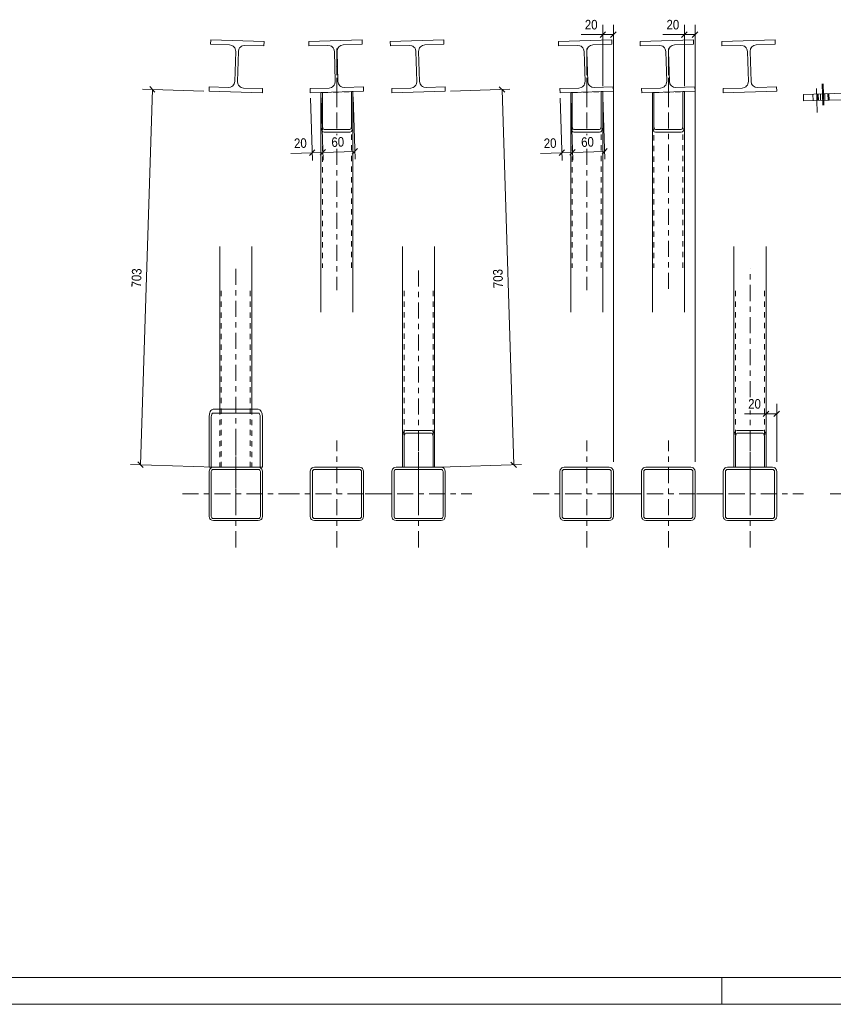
# Model space of a CAD drawing. Header units: millimetres. Extents: x 0 to 914, y 0 to 610.
# Tile 2 of 12: x 152 to 305, y 0 to 184. Entities that reach past the tile are written whole.
import ezdxf

# ---------------------------------------------------------------- set-up
doc = ezdxf.new("R2010")
doc.units = ezdxf.units.MM
for name, pattern in [('XKITLINE00', [0]), ('XKITLINE01', [4, 1, -1, 1, -1]), ('XKITLINE03', [6, 3, -1, 1, -1])]:
    doc.linetypes.add(name, pattern=pattern)
for name, color, linetype, lineweight in [('Arkusz rysunku', 3, 'Continuous', 0), ('Element', 2, 'Continuous', 0), ('Wymiar', 4, 'Continuous', 0), ('Śruba', 3, 'Continuous', 0)]:
    doc.layers.add(name, color=color, linetype=linetype, lineweight=lineweight)
doc.styles.add('ARIAL', font='ARIAL.TTF')

msp = doc.modelspace()

# ---------------------------------------------------------------- linework, layer by layer
at = {"layer": 'Arkusz rysunku', "linetype": 'XKITLINE00', "lineweight": 0}
for p, q in [((5, 5), (909, 5)), ((284, 0), (284, 5)), ((0, 0), (914, 0))]:
    msp.add_line(p, q, dxfattribs=at)
at = {"layer": 'Element', "linetype": 'XKITLINE00', "lineweight": 0}
for p, q in [((188.2, 179.76), (188.23, 180.56)), ((188.2, 179.76), (188.23, 180.56)), ((191.75, 179.65), (188.2, 179.76)), ((191.75, 179.65), (188.2, 179.76)), ((188.23, 180.56), (198.22, 180.24)), ((188.23, 180.56), (198.22, 180.24)), ((191.75, 179.65), (192.2, 179.54)), ((191.75, 179.65), (192.2, 179.54)), ((192.83, 178.87), (192.91, 178.41)), ((192.83, 178.87), (192.91, 178.41)), ((193.41, 178.39), (193.52, 178.85)), ((193.41, 178.39), (193.52, 178.85)), ((194.19, 179.48), (194.65, 179.55)), ((194.19, 179.48), (194.65, 179.55)), ((198.2, 179.44), (194.65, 179.55)), ((198.2, 179.44), (194.65, 179.55)), ((198.22, 180.24), (198.2, 179.44)), ((198.22, 180.24), (198.2, 179.44)), ((206.59, 180.24), (216.58, 180.56)), ((206.59, 180.24), (216.58, 180.56)), ((206.61, 179.44), (206.59, 180.24)), ((206.61, 179.44), (206.59, 180.24)), ((206.61, 179.44), (210.16, 179.55)), ((206.61, 179.44), (210.16, 179.55)), ((210.16, 179.55), (210.62, 179.48)), ((210.16, 179.55), (210.62, 179.48)), ((211.29, 178.85), (211.4, 178.39)), ((211.29, 178.85), (211.4, 178.39)), ((211.9, 178.41), (211.97, 178.87)), ((211.9, 178.41), (211.97, 178.87)), ((212.6, 179.54), (213.06, 179.65)), ((212.6, 179.54), (213.06, 179.65)), ((216.61, 179.76), (213.06, 179.65)), ((216.61, 179.76), (213.06, 179.65)), ((216.58, 180.56), (216.61, 179.76)), ((216.58, 180.56), (216.61, 179.76)), ((221.88, 180.24), (231.88, 180.56)), ((221.88, 180.24), (231.88, 180.56)), ((221.91, 179.44), (221.88, 180.24)), ((221.91, 179.44), (221.88, 180.24)), ((221.91, 179.44), (225.46, 179.55)), ((221.91, 179.44), (225.46, 179.55)), ((225.46, 179.55), (225.92, 179.48)), ((225.46, 179.55), (225.92, 179.48)), ((226.59, 178.85), (226.69, 178.39)), ((226.59, 178.85), (226.69, 178.39)), ((227.19, 178.41), (227.27, 178.87)), ((227.19, 178.41), (227.27, 178.87)), ((227.9, 179.54), (228.35, 179.65)), ((227.9, 179.54), (228.35, 179.65)), ((231.9, 179.76), (228.35, 179.65)), ((231.9, 179.76), (228.35, 179.65)), ((231.88, 180.56), (231.9, 179.76)), ((231.88, 180.56), (231.9, 179.76)), ((253.38, 180.24), (263.37, 180.56)), ((253.38, 180.24), (263.37, 180.56)), ((253.4, 179.44), (253.38, 180.24)), ((253.4, 179.44), (253.38, 180.24)), ((253.4, 179.44), (256.95, 179.55)), ((253.4, 179.44), (256.95, 179.55)), ((256.95, 179.55), (257.41, 179.48)), ((256.95, 179.55), (257.41, 179.48)), ((258.08, 178.85), (258.19, 178.39)), ((258.08, 178.85), (258.19, 178.39)), ((258.69, 178.41), (258.77, 178.87)), ((258.69, 178.41), (258.77, 178.87)), ((259.39, 179.54), (259.85, 179.65)), ((259.39, 179.54), (259.85, 179.65)), ((263.4, 179.76), (259.85, 179.65)), ((263.4, 179.76), (259.85, 179.65)), ((263.37, 180.56), (263.4, 179.76)), ((263.37, 180.56), (263.4, 179.76)), ((268.68, 180.24), (278.67, 180.56)), ((268.68, 180.24), (278.67, 180.56)), ((268.7, 179.44), (268.68, 180.24)), ((268.7, 179.44), (268.68, 180.24)), ((268.7, 179.44), (272.25, 179.55)), ((268.7, 179.44), (272.25, 179.55)), ((272.25, 179.55), (272.71, 179.48)), ((272.25, 179.55), (272.71, 179.48)), ((273.38, 178.85), (273.49, 178.39)), ((273.38, 178.85), (273.49, 178.39)), ((273.99, 178.41), (274.06, 178.87)), ((273.99, 178.41), (274.06, 178.87)), ((274.69, 179.54), (275.15, 179.65)), ((274.69, 179.54), (275.15, 179.65)), ((278.7, 179.76), (275.15, 179.65)), ((278.7, 179.76), (275.15, 179.65)), ((278.67, 180.56), (278.7, 179.76)), ((278.67, 180.56), (278.7, 179.76)), ((283.97, 180.24), (293.97, 180.56)), ((283.97, 180.24), (293.97, 180.56)), ((284, 179.44), (283.97, 180.24)), ((284, 179.44), (283.97, 180.24)), ((284, 179.44), (287.54, 179.55)), ((284, 179.44), (287.54, 179.55)), ((287.54, 179.55), (288.01, 179.48)), ((287.54, 179.55), (288.01, 179.48)), ((288.68, 178.85), (288.78, 178.39)), ((288.68, 178.85), (288.78, 178.39)), ((289.28, 178.41), (289.36, 178.87)), ((289.28, 178.41), (289.36, 178.87)), ((289.99, 179.54), (290.44, 179.65)), ((289.99, 179.54), (290.44, 179.65)), ((293.99, 179.76), (290.44, 179.65)), ((293.99, 179.76), (290.44, 179.65)), ((293.97, 180.56), (293.99, 179.76)), ((293.97, 180.56), (293.99, 179.76)), ((192.73, 172.81), (192.91, 178.41)), ((192.73, 172.81), (192.91, 178.41)), ((193.23, 172.8), (193.41, 178.39)), ((193.23, 172.8), (193.41, 178.39)), ((211.57, 172.8), (211.4, 178.39)), ((211.57, 172.8), (211.4, 178.39)), ((212.07, 172.81), (211.9, 178.41)), ((212.07, 172.81), (211.9, 178.41)), ((226.87, 172.8), (226.69, 178.39)), ((226.87, 172.8), (226.69, 178.39)), ((227.37, 172.81), (227.19, 178.41)), ((227.37, 172.81), (227.19, 178.41)), ((258.36, 172.8), (258.19, 178.39)), ((258.36, 172.8), (258.19, 178.39)), ((258.86, 172.81), (258.69, 178.41)), ((258.86, 172.81), (258.69, 178.41)), ((273.66, 172.8), (273.49, 178.39)), ((273.66, 172.8), (273.49, 178.39)), ((274.16, 172.81), (273.99, 178.41)), ((274.16, 172.81), (273.99, 178.41)), ((288.96, 172.8), (288.78, 178.39)), ((288.96, 172.8), (288.78, 178.39)), ((289.46, 172.81), (289.28, 178.41)), ((289.46, 172.81), (289.28, 178.41)), ((187.92, 170.96), (187.95, 171.76)), ((187.92, 170.96), (187.95, 171.76)), ((187.95, 171.76), (191.5, 171.65)), ((187.95, 171.76), (191.5, 171.65)), ((191.96, 171.73), (191.5, 171.65)), ((191.96, 171.73), (191.5, 171.65)), ((192.73, 172.81), (192.63, 172.36)), ((192.73, 172.81), (192.63, 172.36)), ((193.31, 172.33), (193.23, 172.8)), ((193.31, 172.33), (193.23, 172.8)), ((194.4, 171.56), (193.94, 171.66)), ((194.4, 171.56), (193.94, 171.66)), ((194.4, 171.56), (197.94, 171.45)), ((194.4, 171.56), (197.94, 171.45)), ((206.86, 171.45), (210.41, 171.56)), ((206.86, 171.45), (210.41, 171.56)), ((210.87, 171.66), (210.41, 171.56)), ((210.87, 171.66), (210.41, 171.56)), ((211.57, 172.8), (211.5, 172.33)), ((211.57, 172.8), (211.5, 172.33)), ((212.18, 172.36), (212.07, 172.81)), ((212.18, 172.36), (212.07, 172.81)), ((213.31, 171.65), (212.85, 171.73)), ((213.31, 171.65), (212.85, 171.73)), ((213.31, 171.65), (216.86, 171.76)), ((213.31, 171.65), (216.86, 171.76)), ((216.86, 171.76), (216.88, 170.96)), ((216.86, 171.76), (216.88, 170.96)), ((222.16, 171.45), (225.71, 171.56)), ((222.16, 171.45), (225.71, 171.56)), ((226.16, 171.66), (225.71, 171.56)), ((226.16, 171.66), (225.71, 171.56)), ((226.87, 172.8), (226.79, 172.33)), ((226.87, 172.8), (226.79, 172.33)), ((227.47, 172.36), (227.37, 172.81)), ((227.47, 172.36), (227.37, 172.81)), ((228.61, 171.65), (228.14, 171.73)), ((228.61, 171.65), (228.14, 171.73)), ((228.61, 171.65), (232.15, 171.76)), ((228.61, 171.65), (232.15, 171.76)), ((232.15, 171.76), (232.18, 170.96)), ((232.15, 171.76), (232.18, 170.96)), ((253.65, 171.45), (257.2, 171.56)), ((253.65, 171.45), (257.2, 171.56)), ((257.66, 171.66), (257.2, 171.56)), ((257.66, 171.66), (257.2, 171.56)), ((258.36, 172.8), (258.29, 172.33)), ((258.36, 172.8), (258.29, 172.33)), ((258.97, 172.36), (258.86, 172.81)), ((258.97, 172.36), (258.86, 172.81)), ((260.1, 171.65), (259.64, 171.73)), ((260.1, 171.65), (259.64, 171.73)), ((260.1, 171.65), (263.65, 171.76)), ((260.1, 171.65), (263.65, 171.76)), ((263.65, 171.76), (263.68, 170.96)), ((263.65, 171.76), (263.68, 170.96)), ((268.95, 171.45), (272.5, 171.56)), ((268.95, 171.45), (272.5, 171.56)), ((272.96, 171.66), (272.5, 171.56)), ((272.96, 171.66), (272.5, 171.56)), ((273.66, 172.8), (273.58, 172.33)), ((273.66, 172.8), (273.58, 172.33)), ((274.27, 172.36), (274.16, 172.81)), ((274.27, 172.36), (274.16, 172.81)), ((275.4, 171.65), (274.94, 171.73)), ((275.4, 171.65), (274.94, 171.73)), ((275.4, 171.65), (278.95, 171.76)), ((275.4, 171.65), (278.95, 171.76)), ((278.95, 171.76), (278.97, 170.96)), ((278.95, 171.76), (278.97, 170.96)), ((284.25, 171.45), (287.8, 171.56)), ((284.25, 171.45), (287.8, 171.56)), ((288.25, 171.66), (287.8, 171.56)), ((288.25, 171.66), (287.8, 171.56)), ((288.96, 172.8), (288.88, 172.33)), ((288.96, 172.8), (288.88, 172.33)), ((289.56, 172.36), (289.46, 172.81)), ((289.56, 172.36), (289.46, 172.81)), ((290.69, 171.65), (290.23, 171.73)), ((290.69, 171.65), (290.23, 171.73)), ((290.69, 171.65), (294.24, 171.76)), ((290.69, 171.65), (294.24, 171.76)), ((294.24, 171.76), (294.27, 170.96)), ((294.24, 171.76), (294.27, 170.96)), ((197.92, 170.65), (187.92, 170.96)), ((197.92, 170.65), (187.92, 170.96)), ((197.94, 171.45), (197.92, 170.65)), ((197.94, 171.45), (197.92, 170.65)), ((206.89, 170.65), (206.86, 171.45)), ((206.89, 170.65), (206.86, 171.45)), ((216.88, 170.96), (206.89, 170.65)), ((216.88, 170.96), (206.89, 170.65)), ((208.88, 170.71), (209.18, 170.72)), ((208.88, 170.71), (209.18, 170.72)), ((208.88, 164.32), (208.88, 170.71)), ((208.88, 164.32), (208.88, 170.71)), ((209.18, 170.72), (209.18, 164.32)), ((209.18, 164.32), (209.18, 170.72)), ((214.88, 170.9), (214.58, 170.89)), ((214.88, 170.9), (214.58, 170.89)), ((214.58, 170.89), (214.58, 164.32)), ((214.58, 164.32), (214.58, 170.89)), ((214.88, 164.32), (214.88, 170.9)), ((214.88, 164.32), (214.88, 170.9)), ((222.18, 170.65), (222.16, 171.45)), ((222.18, 170.65), (222.16, 171.45)), ((232.18, 170.96), (222.18, 170.65)), ((232.18, 170.96), (222.18, 170.65)), ((253.68, 170.65), (253.65, 171.45)), ((253.68, 170.65), (253.65, 171.45)), ((263.68, 170.96), (253.68, 170.65)), ((263.68, 170.96), (253.68, 170.65)), ((255.68, 170.71), (255.98, 170.72)), ((255.68, 170.71), (255.98, 170.72)), ((255.68, 164.32), (255.68, 170.71)), ((255.68, 164.32), (255.68, 170.71)), ((255.98, 170.72), (255.98, 164.32)), ((255.98, 164.32), (255.98, 170.72)), ((261.68, 170.9), (261.38, 170.89)), ((261.68, 170.9), (261.38, 170.89)), ((261.38, 170.89), (261.38, 164.32)), ((261.38, 164.32), (261.38, 170.89)), ((261.68, 164.32), (261.68, 170.9)), ((261.68, 164.32), (261.68, 170.9)), ((268.98, 170.65), (268.95, 171.45)), ((268.98, 170.65), (268.95, 171.45)), ((278.97, 170.96), (268.98, 170.65)), ((278.97, 170.96), (268.98, 170.65)), ((270.97, 170.71), (271.27, 170.72)), ((270.97, 170.71), (271.27, 170.72)), ((270.97, 164.32), (270.97, 170.71)), ((270.97, 164.32), (270.97, 170.71)), ((271.27, 170.72), (271.27, 164.32)), ((271.27, 164.32), (271.27, 170.72)), ((276.97, 170.9), (276.67, 170.89)), ((276.97, 170.9), (276.67, 170.89)), ((276.67, 170.89), (276.67, 164.32)), ((276.67, 164.32), (276.67, 170.89)), ((276.97, 164.32), (276.97, 170.9)), ((276.97, 164.32), (276.97, 170.9)), ((284.27, 170.65), (284.25, 171.45)), ((284.27, 170.65), (284.25, 171.45)), ((294.27, 170.96), (284.27, 170.65)), ((294.27, 170.96), (284.27, 170.65)), ((309.26, 170.65), (299.27, 170.33)), ((299.27, 170.33), (299.31, 169.13)), ((299.31, 169.13), (319.8, 169.78)), ((303.27, 170.46), (303.3, 169.26)), ((208.88, 164.32), (208.93, 163.93)), ((208.88, 164.32), (208.93, 163.93)), ((208.88, 164.32), (208.88, 129.59)), ((209.21, 164.13), (209.18, 164.32)), ((209.21, 164.13), (209.18, 164.32)), ((209.27, 163.96), (209.21, 164.13)), ((209.27, 163.96), (209.21, 164.13)), ((214.56, 164.13), (214.5, 163.96)), ((214.56, 164.13), (214.5, 163.96)), ((214.58, 164.32), (214.56, 164.13)), ((214.58, 164.32), (214.56, 164.13)), ((214.84, 163.93), (214.88, 164.32)), ((214.84, 163.93), (214.88, 164.32)), ((214.88, 164.33), (214.88, 129.59)), ((255.68, 164.32), (255.72, 163.93)), ((255.68, 164.32), (255.72, 163.93)), ((255.68, 164.32), (255.68, 129.59)), ((256, 164.13), (255.98, 164.32)), ((256, 164.13), (255.98, 164.32)), ((256.06, 163.96), (256, 164.13)), ((256.06, 163.96), (256, 164.13)), ((261.35, 164.13), (261.29, 163.96)), ((261.35, 164.13), (261.29, 163.96)), ((261.38, 164.32), (261.35, 164.13)), ((261.38, 164.32), (261.35, 164.13)), ((261.63, 163.93), (261.68, 164.32)), ((261.63, 163.93), (261.68, 164.32)), ((261.68, 164.33), (261.68, 129.59)), ((270.97, 164.32), (271.02, 163.93)), ((270.97, 164.32), (271.02, 163.93)), ((270.97, 164.32), (270.97, 129.59)), ((271.3, 164.13), (271.27, 164.32)), ((271.3, 164.13), (271.27, 164.32)), ((271.36, 163.96), (271.3, 164.13)), ((271.36, 163.96), (271.3, 164.13)), ((276.65, 164.13), (276.59, 163.96)), ((276.65, 164.13), (276.59, 163.96)), ((276.67, 164.32), (276.65, 164.13)), ((276.67, 164.32), (276.65, 164.13)), ((276.93, 163.93), (276.97, 164.32)), ((276.93, 163.93), (276.97, 164.32)), ((276.97, 164.33), (276.97, 129.59)), ((209.25, 163.37), (209.48, 163.29)), ((209.25, 163.37), (209.48, 163.29)), ((209.37, 163.85), (209.27, 163.96)), ((209.37, 163.85), (209.27, 163.96)), ((209.48, 163.81), (209.37, 163.85)), ((209.48, 163.81), (209.37, 163.85)), ((209.48, 163.81), (214.28, 163.81)), ((209.48, 163.81), (214.28, 163.81)), ((209.48, 163.29), (214.28, 163.29)), ((209.48, 163.29), (214.28, 163.29)), ((214.4, 163.85), (214.28, 163.81)), ((214.4, 163.85), (214.28, 163.81)), ((214.28, 163.29), (214.51, 163.37)), ((214.28, 163.29), (214.51, 163.37)), ((214.5, 163.96), (214.4, 163.85)), ((214.5, 163.96), (214.4, 163.85)), ((256.05, 163.37), (256.28, 163.29)), ((256.05, 163.37), (256.28, 163.29)), ((256.16, 163.85), (256.06, 163.96)), ((256.16, 163.85), (256.06, 163.96)), ((256.28, 163.81), (256.16, 163.85)), ((256.28, 163.81), (256.16, 163.85)), ((256.28, 163.81), (261.08, 163.81)), ((256.28, 163.81), (261.08, 163.81)), ((256.28, 163.29), (261.08, 163.29)), ((256.28, 163.29), (261.08, 163.29)), ((261.19, 163.85), (261.08, 163.81)), ((261.19, 163.85), (261.08, 163.81)), ((261.08, 163.29), (261.31, 163.37)), ((261.08, 163.29), (261.31, 163.37)), ((261.29, 163.96), (261.19, 163.85)), ((261.29, 163.96), (261.19, 163.85)), ((271.34, 163.37), (271.57, 163.29)), ((271.34, 163.37), (271.57, 163.29)), ((271.46, 163.85), (271.36, 163.96)), ((271.46, 163.85), (271.36, 163.96)), ((271.57, 163.81), (271.46, 163.85)), ((271.57, 163.81), (271.46, 163.85)), ((271.57, 163.81), (276.37, 163.81)), ((271.57, 163.81), (276.37, 163.81)), ((271.57, 163.29), (276.37, 163.29)), ((271.57, 163.29), (276.37, 163.29)), ((276.49, 163.85), (276.37, 163.81)), ((276.49, 163.85), (276.37, 163.81)), ((276.37, 163.29), (276.6, 163.37)), ((276.37, 163.29), (276.6, 163.37)), ((276.59, 163.96), (276.49, 163.85)), ((276.59, 163.96), (276.49, 163.85)), ((189.92, 141.87), (189.92, 111.42)), ((195.92, 141.87), (195.92, 111.42)), ((224.18, 141.87), (224.18, 106.39)), ((230.18, 141.87), (230.18, 106.39)), ((286.27, 141.87), (286.27, 106.39)), ((292.27, 141.87), (292.27, 106.39)), ((188.72, 111.42), (188.42, 111.31)), ((188.72, 111.42), (188.42, 111.31)), ((188.44, 110.5), (188.57, 110.66)), ((188.44, 110.5), (188.57, 110.66)), ((188.57, 110.66), (188.72, 110.71)), ((188.57, 110.66), (188.72, 110.71)), ((188.72, 111.42), (197.12, 111.42)), ((188.72, 111.42), (197.12, 111.42)), ((188.72, 110.71), (197.12, 110.71)), ((188.72, 110.71), (197.12, 110.71)), ((197.43, 111.31), (197.12, 111.42)), ((197.43, 111.31), (197.12, 111.42)), ((197.12, 110.71), (197.28, 110.66)), ((197.12, 110.71), (197.28, 110.66)), ((197.28, 110.66), (197.4, 110.5)), ((197.28, 110.66), (197.4, 110.5)), ((187.98, 110.54), (187.92, 110)), ((187.98, 110.54), (187.92, 110)), ((187.92, 100.56), (187.92, 110)), ((187.92, 110), (187.92, 100.56)), ((188.32, 110), (188.35, 110.27)), ((188.32, 110), (188.35, 110.27)), ((188.32, 110), (188.32, 100.56)), ((188.32, 100.56), (188.32, 110)), ((188.35, 110.27), (188.44, 110.5)), ((188.35, 110.27), (188.44, 110.5)), ((197.4, 110.5), (197.49, 110.27)), ((197.4, 110.5), (197.49, 110.27)), ((197.49, 110.27), (197.52, 110)), ((197.49, 110.27), (197.52, 110)), ((197.52, 100.56), (197.52, 110)), ((197.52, 100.56), (197.52, 110)), ((197.92, 110), (197.86, 110.54)), ((197.92, 110), (197.86, 110.54)), ((197.92, 100.56), (197.92, 110)), ((197.92, 100.56), (197.92, 110)), ((224.78, 107.43), (224.55, 107.35)), ((224.78, 107.43), (224.55, 107.35)), ((224.78, 107.43), (229.58, 107.43)), ((224.78, 107.43), (229.58, 107.43)), ((229.81, 107.35), (229.58, 107.43)), ((229.81, 107.35), (229.58, 107.43)), ((286.87, 107.43), (286.64, 107.35)), ((286.87, 107.43), (286.64, 107.35)), ((286.87, 107.43), (291.67, 107.43)), ((286.87, 107.43), (291.67, 107.43)), ((291.9, 107.35), (291.67, 107.43)), ((291.9, 107.35), (291.67, 107.43)), ((224.23, 106.79), (224.18, 106.39)), ((224.23, 106.79), (224.18, 106.39)), ((224.18, 106.39), (224.18, 100.56)), ((224.18, 100.56), (224.18, 106.39)), ((224.48, 106.39), (224.5, 106.59)), ((224.48, 106.39), (224.5, 106.59)), ((224.48, 100.56), (224.48, 106.39)), ((224.48, 100.56), (224.48, 106.39)), ((224.5, 106.59), (224.57, 106.76)), ((224.5, 106.59), (224.57, 106.76)), ((224.57, 106.76), (224.67, 106.87)), ((224.57, 106.76), (224.67, 106.87)), ((224.67, 106.87), (224.78, 106.91)), ((224.67, 106.87), (224.78, 106.91)), ((224.78, 106.91), (229.58, 106.91)), ((224.78, 106.91), (229.58, 106.91)), ((229.58, 106.91), (229.7, 106.87)), ((229.58, 106.91), (229.7, 106.87)), ((229.7, 106.87), (229.79, 106.76)), ((229.7, 106.87), (229.79, 106.76)), ((229.79, 106.76), (229.86, 106.59)), ((229.79, 106.76), (229.86, 106.59)), ((229.86, 106.59), (229.88, 106.39)), ((229.86, 106.59), (229.88, 106.39)), ((229.88, 106.39), (229.88, 100.56)), ((229.88, 100.56), (229.88, 106.39)), ((230.18, 106.39), (230.14, 106.79)), ((230.18, 106.39), (230.14, 106.79)), ((230.18, 100.56), (230.18, 106.39)), ((230.18, 100.56), (230.18, 106.39)), ((286.32, 106.79), (286.27, 106.39)), ((286.32, 106.79), (286.27, 106.39)), ((286.27, 106.39), (286.27, 100.56)), ((286.27, 100.56), (286.27, 106.39)), ((286.57, 106.39), (286.59, 106.59)), ((286.57, 106.39), (286.59, 106.59)), ((286.57, 100.56), (286.57, 106.39)), ((286.57, 100.56), (286.57, 106.39)), ((286.59, 106.59), (286.66, 106.76)), ((286.59, 106.59), (286.66, 106.76)), ((286.66, 106.76), (286.76, 106.87)), ((286.66, 106.76), (286.76, 106.87)), ((286.76, 106.87), (286.87, 106.91)), ((286.76, 106.87), (286.87, 106.91)), ((286.87, 106.91), (291.67, 106.91)), ((286.87, 106.91), (291.67, 106.91)), ((291.67, 106.91), (291.79, 106.87)), ((291.67, 106.91), (291.79, 106.87)), ((291.79, 106.87), (291.88, 106.76)), ((291.79, 106.87), (291.88, 106.76)), ((291.88, 106.76), (291.95, 106.59)), ((291.88, 106.76), (291.95, 106.59)), ((291.95, 106.59), (291.97, 106.39)), ((291.95, 106.59), (291.97, 106.39)), ((291.97, 106.39), (291.97, 100.56)), ((291.97, 100.56), (291.97, 106.39)), ((292.27, 106.39), (292.22, 106.79)), ((292.27, 106.39), (292.22, 106.79)), ((292.27, 100.56), (292.27, 106.39)), ((292.27, 100.56), (292.27, 106.39)), ((187.92, 100.56), (187.92, 100.56)), ((187.92, 100.56), (188.72, 100.56)), ((187.92, 100.56), (188.32, 100.56)), ((187.99, 100.07), (187.93, 99.76)), ((187.99, 100.07), (187.93, 99.76)), ((187.93, 91.36), (187.93, 99.76)), ((187.93, 91.36), (187.93, 99.76)), ((188.32, 100.56), (188.32, 100.56)), ((188.33, 99.76), (188.36, 99.91)), ((188.33, 99.76), (188.36, 99.91)), ((188.33, 91.36), (188.33, 99.76)), ((188.33, 91.36), (188.33, 99.76)), ((188.36, 99.91), (188.44, 100.04)), ((188.36, 99.91), (188.44, 100.04)), ((188.73, 100.56), (188.42, 100.5)), ((188.73, 100.56), (188.42, 100.5)), ((188.44, 100.04), (188.57, 100.13)), ((188.44, 100.04), (188.57, 100.13)), ((188.57, 100.13), (188.73, 100.16)), ((188.57, 100.13), (188.73, 100.16)), ((188.73, 100.56), (197.13, 100.56)), ((188.73, 100.56), (197.13, 100.56)), ((188.73, 100.16), (197.13, 100.16)), ((188.73, 100.16), (197.13, 100.16)), ((197.43, 100.5), (197.13, 100.56)), ((197.43, 100.5), (197.13, 100.56)), ((197.4, 100.56), (197.13, 100.56)), ((197.13, 100.16), (197.28, 100.13)), ((197.13, 100.16), (197.28, 100.13)), ((197.28, 100.13), (197.41, 100.04)), ((197.28, 100.13), (197.41, 100.04)), ((197.49, 100.56), (197.4, 100.56)), ((197.41, 100.04), (197.5, 99.91)), ((197.41, 100.04), (197.5, 99.91)), ((197.49, 100.56), (197.52, 100.56)), ((197.5, 99.91), (197.53, 99.76)), ((197.5, 99.91), (197.53, 99.76)), ((197.52, 100.56), (197.52, 100.56)), ((197.92, 100.56), (197.52, 100.56)), ((197.52, 100.56), (197.92, 100.56)), ((197.53, 91.36), (197.53, 99.76)), ((197.53, 91.36), (197.53, 99.76)), ((197.93, 99.76), (197.87, 100.07)), ((197.93, 99.76), (197.87, 100.07)), ((197.92, 100.56), (197.92, 100.56)), ((197.93, 91.36), (197.93, 99.76)), ((197.93, 91.36), (197.93, 99.76)), ((206.94, 100.07), (206.88, 99.76)), ((206.94, 100.07), (206.88, 99.76)), ((206.88, 91.36), (206.88, 99.76)), ((206.88, 91.36), (206.88, 99.76)), ((207.28, 99.76), (207.31, 99.91)), ((207.28, 99.76), (207.31, 99.91)), ((207.28, 91.36), (207.28, 99.76)), ((207.28, 91.36), (207.28, 99.76)), ((207.31, 99.91), (207.4, 100.04)), ((207.31, 99.91), (207.4, 100.04)), ((207.68, 100.56), (207.37, 100.5)), ((207.68, 100.56), (207.37, 100.5)), ((207.4, 100.04), (207.53, 100.13)), ((207.4, 100.04), (207.53, 100.13)), ((207.53, 100.13), (207.68, 100.16)), ((207.53, 100.13), (207.68, 100.16)), ((207.68, 100.56), (216.08, 100.56)), ((207.68, 100.56), (216.08, 100.56)), ((207.68, 100.16), (216.08, 100.16)), ((207.68, 100.16), (216.08, 100.16)), ((216.39, 100.5), (216.08, 100.56)), ((216.39, 100.5), (216.08, 100.56)), ((216.08, 100.16), (216.23, 100.13)), ((216.08, 100.16), (216.23, 100.13)), ((216.23, 100.13), (216.36, 100.04)), ((216.23, 100.13), (216.36, 100.04)), ((216.36, 100.04), (216.45, 99.91)), ((216.36, 100.04), (216.45, 99.91)), ((216.45, 99.91), (216.48, 99.76)), ((216.45, 99.91), (216.48, 99.76)), ((216.48, 91.36), (216.48, 99.76)), ((216.48, 91.36), (216.48, 99.76)), ((216.88, 99.76), (216.82, 100.07)), ((216.88, 99.76), (216.82, 100.07)), ((216.88, 91.36), (216.88, 99.76)), ((216.88, 91.36), (216.88, 99.76)), ((222.24, 100.07), (222.18, 99.76)), ((222.24, 100.07), (222.18, 99.76)), ((222.18, 91.36), (222.18, 99.76)), ((222.18, 91.36), (222.18, 99.76)), ((222.58, 99.76), (222.61, 99.91)), ((222.58, 99.76), (222.61, 99.91)), ((222.58, 91.36), (222.58, 99.76)), ((222.58, 91.36), (222.58, 99.76)), ((222.61, 99.91), (222.69, 100.04)), ((222.61, 99.91), (222.69, 100.04)), ((222.98, 100.56), (222.67, 100.5)), ((222.98, 100.56), (222.67, 100.5)), ((222.69, 100.04), (222.82, 100.13)), ((222.69, 100.04), (222.82, 100.13)), ((222.82, 100.13), (222.98, 100.16)), ((222.82, 100.13), (222.98, 100.16)), ((222.98, 100.56), (231.38, 100.56)), ((222.98, 100.56), (231.38, 100.56)), ((222.98, 100.16), (231.38, 100.16)), ((222.98, 100.16), (231.38, 100.16)), ((224.18, 100.56), (224.48, 100.56)), ((224.18, 100.56), (224.48, 100.56)), ((230.18, 100.56), (229.88, 100.56)), ((229.88, 100.56), (230.18, 100.56)), ((231.68, 100.5), (231.38, 100.56)), ((231.68, 100.5), (231.38, 100.56)), ((231.38, 100.16), (231.53, 100.13)), ((231.38, 100.16), (231.53, 100.13)), ((231.53, 100.13), (231.66, 100.04)), ((231.53, 100.13), (231.66, 100.04)), ((231.66, 100.04), (231.75, 99.91)), ((231.66, 100.04), (231.75, 99.91)), ((231.75, 99.91), (231.78, 99.76)), ((231.75, 99.91), (231.78, 99.76)), ((231.78, 91.36), (231.78, 99.76)), ((231.78, 91.36), (231.78, 99.76)), ((232.18, 99.76), (232.12, 100.07)), ((232.18, 99.76), (232.12, 100.07)), ((232.18, 91.36), (232.18, 99.76)), ((232.18, 91.36), (232.18, 99.76)), ((253.73, 100.07), (253.67, 99.76)), ((253.73, 100.07), (253.67, 99.76)), ((253.67, 91.36), (253.67, 99.76)), ((253.67, 91.36), (253.67, 99.76)), ((254.07, 99.76), (254.1, 99.91)), ((254.07, 99.76), (254.1, 99.91)), ((254.07, 91.36), (254.07, 99.76)), ((254.07, 91.36), (254.07, 99.76)), ((254.1, 99.91), (254.19, 100.04)), ((254.1, 99.91), (254.19, 100.04)), ((254.47, 100.56), (254.17, 100.5)), ((254.47, 100.56), (254.17, 100.5)), ((254.19, 100.04), (254.32, 100.13)), ((254.19, 100.04), (254.32, 100.13)), ((254.32, 100.13), (254.47, 100.16)), ((254.32, 100.13), (254.47, 100.16)), ((254.47, 100.56), (262.87, 100.56)), ((254.47, 100.56), (262.87, 100.56)), ((254.47, 100.16), (262.87, 100.16)), ((254.47, 100.16), (262.87, 100.16)), ((263.18, 100.5), (262.87, 100.56)), ((263.18, 100.5), (262.87, 100.56)), ((262.87, 100.16), (263.03, 100.13)), ((262.87, 100.16), (263.03, 100.13)), ((263.03, 100.13), (263.16, 100.04)), ((263.03, 100.13), (263.16, 100.04)), ((263.16, 100.04), (263.24, 99.91)), ((263.16, 100.04), (263.24, 99.91)), ((263.24, 99.91), (263.27, 99.76)), ((263.24, 99.91), (263.27, 99.76)), ((263.27, 91.36), (263.27, 99.76)), ((263.27, 91.36), (263.27, 99.76)), ((263.67, 99.76), (263.61, 100.07)), ((263.67, 99.76), (263.61, 100.07)), ((263.67, 91.36), (263.67, 99.76)), ((263.67, 91.36), (263.67, 99.76)), ((269.03, 100.07), (268.97, 99.76)), ((269.03, 100.07), (268.97, 99.76)), ((268.97, 91.36), (268.97, 99.76)), ((268.97, 91.36), (268.97, 99.76)), ((269.37, 99.76), (269.4, 99.91)), ((269.37, 99.76), (269.4, 99.91)), ((269.37, 91.36), (269.37, 99.76)), ((269.37, 91.36), (269.37, 99.76)), ((269.4, 99.91), (269.49, 100.04)), ((269.4, 99.91), (269.49, 100.04)), ((269.77, 100.56), (269.46, 100.5)), ((269.77, 100.56), (269.46, 100.5)), ((269.49, 100.04), (269.62, 100.13)), ((269.49, 100.04), (269.62, 100.13)), ((269.62, 100.13), (269.77, 100.16)), ((269.62, 100.13), (269.77, 100.16)), ((269.77, 100.56), (278.17, 100.56)), ((269.77, 100.56), (278.17, 100.56)), ((269.77, 100.16), (278.17, 100.16)), ((269.77, 100.16), (278.17, 100.16)), ((278.48, 100.5), (278.17, 100.56)), ((278.48, 100.5), (278.17, 100.56)), ((278.17, 100.16), (278.32, 100.13)), ((278.17, 100.16), (278.32, 100.13)), ((278.32, 100.13), (278.45, 100.04)), ((278.32, 100.13), (278.45, 100.04)), ((278.45, 100.04), (278.54, 99.91)), ((278.45, 100.04), (278.54, 99.91)), ((278.54, 99.91), (278.57, 99.76)), ((278.54, 99.91), (278.57, 99.76)), ((278.57, 91.36), (278.57, 99.76)), ((278.57, 91.36), (278.57, 99.76)), ((278.97, 99.76), (278.91, 100.07)), ((278.97, 99.76), (278.91, 100.07)), ((278.97, 91.36), (278.97, 99.76)), ((278.97, 91.36), (278.97, 99.76)), ((284.33, 100.07), (284.27, 99.76)), ((284.33, 100.07), (284.27, 99.76)), ((284.27, 91.36), (284.27, 99.76)), ((284.27, 91.36), (284.27, 99.76)), ((284.67, 99.76), (284.7, 99.91)), ((284.67, 99.76), (284.7, 99.91)), ((284.67, 91.36), (284.67, 99.76)), ((284.67, 91.36), (284.67, 99.76)), ((284.7, 99.91), (284.78, 100.04)), ((284.7, 99.91), (284.78, 100.04)), ((285.07, 100.56), (284.76, 100.5)), ((285.07, 100.56), (284.76, 100.5)), ((284.78, 100.04), (284.91, 100.13)), ((284.78, 100.04), (284.91, 100.13)), ((284.91, 100.13), (285.07, 100.16)), ((284.91, 100.13), (285.07, 100.16)), ((285.07, 100.56), (293.47, 100.56)), ((285.07, 100.56), (293.47, 100.56)), ((285.07, 100.16), (293.47, 100.16)), ((285.07, 100.16), (293.47, 100.16)), ((286.27, 100.56), (286.57, 100.56)), ((286.27, 100.56), (286.57, 100.56)), ((292.27, 100.56), (291.97, 100.56)), ((291.97, 100.56), (292.27, 100.56)), ((293.77, 100.5), (293.47, 100.56)), ((293.77, 100.5), (293.47, 100.56)), ((293.47, 100.16), (293.62, 100.13)), ((293.47, 100.16), (293.62, 100.13)), ((293.62, 100.13), (293.75, 100.04)), ((293.62, 100.13), (293.75, 100.04)), ((293.75, 100.04), (293.83, 99.91)), ((293.75, 100.04), (293.83, 99.91)), ((293.83, 99.91), (293.87, 99.76)), ((293.83, 99.91), (293.87, 99.76)), ((293.87, 91.36), (293.87, 99.76)), ((293.87, 91.36), (293.87, 99.76)), ((294.27, 99.76), (294.2, 100.07)), ((294.27, 99.76), (294.2, 100.07)), ((294.27, 91.36), (294.27, 99.76)), ((294.27, 91.36), (294.27, 99.76)), ((187.93, 91.36), (187.99, 91.06)), ((187.93, 91.36), (187.99, 91.06)), ((188.36, 91.21), (188.33, 91.36)), ((188.36, 91.21), (188.33, 91.36)), ((188.44, 91.08), (188.36, 91.21)), ((188.44, 91.08), (188.36, 91.21)), ((188.42, 90.62), (188.73, 90.56)), ((188.42, 90.62), (188.73, 90.56)), ((188.57, 90.99), (188.44, 91.08)), ((188.57, 90.99), (188.44, 91.08)), ((188.73, 90.96), (188.57, 90.99)), ((188.73, 90.96), (188.57, 90.99)), ((188.73, 90.96), (197.13, 90.96)), ((188.73, 90.96), (197.13, 90.96)), ((188.73, 90.56), (197.13, 90.56)), ((188.73, 90.56), (197.13, 90.56)), ((197.28, 90.99), (197.13, 90.96)), ((197.28, 90.99), (197.13, 90.96)), ((197.13, 90.56), (197.43, 90.62)), ((197.13, 90.56), (197.43, 90.62)), ((197.41, 91.08), (197.28, 90.99)), ((197.41, 91.08), (197.28, 90.99)), ((197.5, 91.21), (197.41, 91.08)), ((197.5, 91.21), (197.41, 91.08)), ((197.53, 91.36), (197.5, 91.21)), ((197.53, 91.36), (197.5, 91.21)), ((197.87, 91.06), (197.93, 91.36)), ((197.87, 91.06), (197.93, 91.36)), ((206.88, 91.36), (206.94, 91.06)), ((206.88, 91.36), (206.94, 91.06)), ((207.31, 91.21), (207.28, 91.36)), ((207.31, 91.21), (207.28, 91.36)), ((207.4, 91.08), (207.31, 91.21)), ((207.4, 91.08), (207.31, 91.21)), ((207.37, 90.62), (207.68, 90.56)), ((207.37, 90.62), (207.68, 90.56)), ((207.53, 90.99), (207.4, 91.08)), ((207.53, 90.99), (207.4, 91.08)), ((207.68, 90.96), (207.53, 90.99)), ((207.68, 90.96), (207.53, 90.99)), ((207.68, 90.96), (216.08, 90.96)), ((207.68, 90.96), (216.08, 90.96)), ((207.68, 90.56), (216.08, 90.56)), ((207.68, 90.56), (216.08, 90.56)), ((216.23, 90.99), (216.08, 90.96)), ((216.23, 90.99), (216.08, 90.96)), ((216.08, 90.56), (216.39, 90.62)), ((216.08, 90.56), (216.39, 90.62)), ((216.36, 91.08), (216.23, 90.99)), ((216.36, 91.08), (216.23, 90.99)), ((216.45, 91.21), (216.36, 91.08)), ((216.45, 91.21), (216.36, 91.08)), ((216.48, 91.36), (216.45, 91.21)), ((216.48, 91.36), (216.45, 91.21)), ((216.82, 91.06), (216.88, 91.36)), ((216.82, 91.06), (216.88, 91.36)), ((222.18, 91.36), (222.24, 91.06)), ((222.18, 91.36), (222.24, 91.06)), ((222.61, 91.21), (222.58, 91.36)), ((222.61, 91.21), (222.58, 91.36)), ((222.69, 91.08), (222.61, 91.21)), ((222.69, 91.08), (222.61, 91.21)), ((222.67, 90.62), (222.98, 90.56)), ((222.67, 90.62), (222.98, 90.56)), ((222.82, 90.99), (222.69, 91.08)), ((222.82, 90.99), (222.69, 91.08)), ((222.98, 90.96), (222.82, 90.99)), ((222.98, 90.96), (222.82, 90.99)), ((222.98, 90.96), (231.38, 90.96)), ((222.98, 90.96), (231.38, 90.96)), ((222.98, 90.56), (231.38, 90.56)), ((222.98, 90.56), (231.38, 90.56)), ((231.53, 90.99), (231.38, 90.96)), ((231.53, 90.99), (231.38, 90.96)), ((231.38, 90.56), (231.68, 90.62)), ((231.38, 90.56), (231.68, 90.62)), ((231.66, 91.08), (231.53, 90.99)), ((231.66, 91.08), (231.53, 90.99)), ((231.75, 91.21), (231.66, 91.08)), ((231.75, 91.21), (231.66, 91.08)), ((231.78, 91.36), (231.75, 91.21)), ((231.78, 91.36), (231.75, 91.21)), ((232.12, 91.06), (232.18, 91.36)), ((232.12, 91.06), (232.18, 91.36)), ((253.67, 91.36), (253.73, 91.06)), ((253.67, 91.36), (253.73, 91.06)), ((254.1, 91.21), (254.07, 91.36)), ((254.1, 91.21), (254.07, 91.36)), ((254.19, 91.08), (254.1, 91.21)), ((254.19, 91.08), (254.1, 91.21)), ((254.17, 90.62), (254.47, 90.56)), ((254.17, 90.62), (254.47, 90.56)), ((254.32, 90.99), (254.19, 91.08)), ((254.32, 90.99), (254.19, 91.08)), ((254.47, 90.96), (254.32, 90.99)), ((254.47, 90.96), (254.32, 90.99)), ((254.47, 90.96), (262.87, 90.96)), ((254.47, 90.96), (262.87, 90.96)), ((254.47, 90.56), (262.87, 90.56)), ((254.47, 90.56), (262.87, 90.56)), ((263.03, 90.99), (262.87, 90.96)), ((263.03, 90.99), (262.87, 90.96)), ((262.87, 90.56), (263.18, 90.62)), ((262.87, 90.56), (263.18, 90.62)), ((263.16, 91.08), (263.03, 90.99)), ((263.16, 91.08), (263.03, 90.99)), ((263.24, 91.21), (263.16, 91.08)), ((263.24, 91.21), (263.16, 91.08)), ((263.27, 91.36), (263.24, 91.21)), ((263.27, 91.36), (263.24, 91.21)), ((263.61, 91.06), (263.67, 91.36)), ((263.61, 91.06), (263.67, 91.36)), ((268.97, 91.36), (269.03, 91.06)), ((268.97, 91.36), (269.03, 91.06)), ((269.4, 91.21), (269.37, 91.36)), ((269.4, 91.21), (269.37, 91.36)), ((269.49, 91.08), (269.4, 91.21)), ((269.49, 91.08), (269.4, 91.21)), ((269.46, 90.62), (269.77, 90.56)), ((269.46, 90.62), (269.77, 90.56)), ((269.62, 90.99), (269.49, 91.08)), ((269.62, 90.99), (269.49, 91.08)), ((269.77, 90.96), (269.62, 90.99)), ((269.77, 90.96), (269.62, 90.99)), ((269.77, 90.96), (278.17, 90.96)), ((269.77, 90.96), (278.17, 90.96)), ((269.77, 90.56), (278.17, 90.56)), ((269.77, 90.56), (278.17, 90.56)), ((278.32, 90.99), (278.17, 90.96)), ((278.32, 90.99), (278.17, 90.96)), ((278.17, 90.56), (278.48, 90.62)), ((278.17, 90.56), (278.48, 90.62)), ((278.45, 91.08), (278.32, 90.99)), ((278.45, 91.08), (278.32, 90.99)), ((278.54, 91.21), (278.45, 91.08)), ((278.54, 91.21), (278.45, 91.08)), ((278.57, 91.36), (278.54, 91.21)), ((278.57, 91.36), (278.54, 91.21)), ((278.91, 91.06), (278.97, 91.36)), ((278.91, 91.06), (278.97, 91.36)), ((284.27, 91.36), (284.33, 91.06)), ((284.27, 91.36), (284.33, 91.06)), ((284.7, 91.21), (284.67, 91.36)), ((284.7, 91.21), (284.67, 91.36)), ((284.78, 91.08), (284.7, 91.21)), ((284.78, 91.08), (284.7, 91.21)), ((284.76, 90.62), (285.07, 90.56)), ((284.76, 90.62), (285.07, 90.56)), ((284.91, 90.99), (284.78, 91.08)), ((284.91, 90.99), (284.78, 91.08)), ((285.07, 90.96), (284.91, 90.99)), ((285.07, 90.96), (284.91, 90.99)), ((285.07, 90.96), (293.47, 90.96)), ((285.07, 90.96), (293.47, 90.96)), ((285.07, 90.56), (293.47, 90.56)), ((285.07, 90.56), (293.47, 90.56)), ((293.62, 90.99), (293.47, 90.96)), ((293.62, 90.99), (293.47, 90.96)), ((293.47, 90.56), (293.77, 90.62)), ((293.47, 90.56), (293.77, 90.62)), ((293.75, 91.08), (293.62, 90.99)), ((293.75, 91.08), (293.62, 90.99)), ((293.83, 91.21), (293.75, 91.08)), ((293.83, 91.21), (293.75, 91.08)), ((293.87, 91.36), (293.83, 91.21)), ((293.87, 91.36), (293.83, 91.21)), ((294.2, 91.06), (294.27, 91.36)), ((294.2, 91.06), (294.27, 91.36))]:
    msp.add_line(p, q, dxfattribs=at)
at = {"layer": 'Element', "linetype": 'XKITLINE03', "lineweight": 0}
for p, q in [((211.88, 168.47), (211.88, 178.96)), ((211.88, 178.96), (211.88, 162.71)), ((258.68, 168.47), (258.68, 178.96)), ((258.68, 178.96), (258.68, 162.71)), ((273.97, 168.47), (273.97, 178.96)), ((273.97, 178.96), (273.97, 133.74)), ((193.07, 175.6), (193.07, 175.6)), ((211.73, 175.6), (211.73, 175.6)), ((227.03, 175.6), (227.03, 175.6)), ((258.53, 175.6), (258.53, 175.6)), ((273.82, 175.6), (273.82, 175.6)), ((289.12, 175.6), (289.12, 175.6)), ((211.88, 160.19), (211.88, 133.73)), ((258.68, 160.19), (258.68, 133.74)), ((192.92, 137.73), (192.92, 92.41)), ((227.18, 92.41), (227.18, 137.72)), ((289.27, 113.68), (289.27, 137.72)), ((289.27, 92.41), (289.27, 111.16)), ((192.93, 85.56), (192.93, 105.56)), ((211.88, 85.56), (211.88, 105.56)), ((227.18, 85.56), (227.18, 105.56)), ((258.67, 85.56), (258.67, 105.56)), ((273.97, 85.56), (273.97, 105.56)), ((289.27, 85.56), (289.27, 105.56)), ((192.92, 102.56), (192.92, 92.31)), ((227.18, 102.24), (227.18, 92.41)), ((289.27, 102.24), (289.27, 92.41)), ((182.93, 95.56), (202.93, 95.56)), ((201.88, 95.56), (221.88, 95.56)), ((217.18, 95.56), (237.18, 95.56)), ((248.67, 95.56), (268.67, 95.56)), ((263.97, 95.56), (283.97, 95.56)), ((279.27, 95.56), (299.27, 95.56)), ((304.26, 95.56), (324.26, 95.56))]:
    msp.add_line(p, q, dxfattribs=at)
at = {"layer": 'Element', "linetype": 'XKITLINE01', "lineweight": 0}
for p, q in [((214.88, 170.9), (208.88, 170.71)), ((208.88, 170.71), (208.88, 164.32)), ((209.18, 170.72), (214.58, 170.89)), ((209.18, 170.72), (209.21, 170.72)), ((209.18, 170.72), (209.18, 137.88)), ((209.21, 170.72), (209.27, 170.72)), ((214.58, 137.88), (214.58, 170.89)), ((214.88, 170.9), (214.88, 164.33)), ((261.68, 170.9), (255.68, 170.71)), ((255.68, 170.71), (255.68, 164.32)), ((255.98, 170.72), (261.38, 170.89)), ((255.98, 170.72), (256, 170.72)), ((255.98, 170.72), (255.98, 137.88)), ((256, 170.72), (256.06, 170.72)), ((261.38, 137.88), (261.38, 170.89)), ((261.68, 170.9), (261.68, 164.33)), ((276.97, 170.9), (270.97, 170.71)), ((270.97, 170.71), (270.97, 164.32)), ((271.27, 170.72), (276.67, 170.89)), ((271.3, 170.72), (271.27, 170.72)), ((271.27, 170.72), (271.27, 137.88)), ((276.67, 137.88), (276.67, 170.89)), ((276.97, 170.9), (276.97, 164.33)), ((190.22, 100.56), (190.22, 133.58)), ((195.62, 100.56), (195.62, 133.58)), ((224.48, 133.58), (224.48, 100.56)), ((229.88, 133.58), (229.88, 100.56)), ((286.57, 133.58), (286.57, 100.56)), ((291.97, 133.58), (291.97, 100.56)), ((189.92, 111.42), (189.92, 100.56)), ((195.92, 111.42), (195.92, 100.56)), ((188.32, 100.56), (188.32, 110)), ((197.52, 100.56), (197.52, 110)), ((224.18, 106.39), (224.18, 100.56)), ((230.18, 106.39), (230.18, 100.56)), ((286.27, 106.39), (286.27, 100.56)), ((292.27, 106.39), (292.27, 100.56)), ((187.92, 100.56), (187.92, 100.56)), ((197.13, 100.56), (188.72, 100.56)), ((189.92, 100.56), (195.92, 100.56)), ((197.43, 100.56), (197.4, 100.56)), ((197.43, 100.56), (197.49, 100.56)), ((197.49, 100.56), (197.52, 100.56)), ((230.18, 100.56), (224.18, 100.56)), ((224.48, 100.56), (224.5, 100.56)), ((224.48, 100.56), (229.88, 100.56)), ((224.5, 100.56), (224.55, 100.56)), ((292.27, 100.56), (286.27, 100.56)), ((286.57, 100.56), (286.59, 100.56)), ((286.57, 100.56), (291.97, 100.56)), ((286.59, 100.56), (286.64, 100.56))]:
    msp.add_line(p, q, dxfattribs=at)
at = {"layer": 'Element', "linetype": 'XKITLINE00', "lineweight": 0}
for centre, radius, start, end in [((191.71, 178.45), 1.2, 20.7018, 65.7018), ((191.71, 178.45), 1.2, 20.7018, 65.7018), ((194.61, 178.36), 1.2, 110.7018, 155.7018), ((194.61, 178.36), 1.2, 110.7018, 155.7018), ((210.2, 178.36), 1.2, 24.2982, 69.2982), ((210.2, 178.36), 1.2, 24.2982, 69.2982), ((213.1, 178.45), 1.2, 114.2982, 159.2982), ((213.1, 178.45), 1.2, 114.2982, 159.2982), ((225.49, 178.36), 1.2, 24.2982, 69.2982), ((225.49, 178.36), 1.2, 24.2982, 69.2982), ((228.39, 178.45), 1.2, 114.2982, 159.2982), ((228.39, 178.45), 1.2, 114.2982, 159.2982), ((256.99, 178.36), 1.2, 24.2982, 69.2982), ((256.99, 178.36), 1.2, 24.2982, 69.2982), ((259.89, 178.45), 1.2, 114.2982, 159.2982), ((259.89, 178.45), 1.2, 114.2982, 159.2982), ((272.29, 178.36), 1.2, 24.2982, 69.2982), ((272.29, 178.36), 1.2, 24.2982, 69.2982), ((275.18, 178.45), 1.2, 114.2982, 159.2982), ((275.18, 178.45), 1.2, 114.2982, 159.2982), ((287.58, 178.36), 1.2, 24.2982, 69.2982), ((287.58, 178.36), 1.2, 24.2982, 69.2982), ((290.48, 178.45), 1.2, 114.2982, 159.2982), ((290.48, 178.45), 1.2, 114.2982, 159.2982), ((191.54, 172.85), 1.2, 290.7018, 335.7018), ((191.54, 172.85), 1.2, 290.7018, 335.7018), ((194.43, 172.76), 1.2, 200.7018, 245.7018), ((194.43, 172.76), 1.2, 200.7018, 245.7018), ((210.37, 172.76), 1.2, 294.2982, 339.2982), ((210.37, 172.76), 1.2, 294.2982, 339.2982), ((213.27, 172.85), 1.2, 204.2982, 249.2982), ((213.27, 172.85), 1.2, 204.2982, 249.2982), ((225.67, 172.76), 1.2, 294.2982, 339.2982), ((225.67, 172.76), 1.2, 294.2982, 339.2982), ((228.57, 172.85), 1.2, 204.2982, 249.2982), ((228.57, 172.85), 1.2, 204.2982, 249.2982), ((257.17, 172.76), 1.2, 294.2982, 339.2982), ((257.17, 172.76), 1.2, 294.2982, 339.2982), ((260.06, 172.85), 1.2, 204.2982, 249.2982), ((260.06, 172.85), 1.2, 204.2982, 249.2982), ((272.46, 172.76), 1.2, 294.2982, 339.2982), ((272.46, 172.76), 1.2, 294.2982, 339.2982), ((275.36, 172.85), 1.2, 204.2982, 249.2982), ((275.36, 172.85), 1.2, 204.2982, 249.2982), ((287.76, 172.76), 1.2, 294.2982, 339.2982), ((287.76, 172.76), 1.2, 294.2982, 339.2982), ((290.66, 172.85), 1.2, 204.2982, 249.2982), ((290.66, 172.85), 1.2, 204.2982, 249.2982), ((209.87, 164.1), 0.959, 190.3099, 229.8279), ((209.87, 164.1), 0.959, 190.3099, 229.8279), ((213.9, 164.1), 0.959, 310.1729, 349.6909), ((213.9, 164.1), 0.959, 310.1729, 349.6909), ((256.67, 164.1), 0.959, 190.3094, 229.8267), ((256.67, 164.1), 0.959, 190.3094, 229.8267), ((260.69, 164.1), 0.959, 310.1741, 349.6914), ((260.69, 164.1), 0.959, 310.1741, 349.6914), ((271.96, 164.1), 0.959, 190.3099, 229.8279), ((271.96, 164.1), 0.959, 190.3099, 229.8279), ((275.98, 164.1), 0.959, 310.1729, 349.6909), ((275.98, 164.1), 0.959, 310.1729, 349.6909), ((189.28, 110.32), 1.32, 131.014, 170.075), ((189.28, 110.32), 1.32, 131.014, 170.075), ((196.56, 110.32), 1.32, 9.925, 48.9862), ((196.56, 110.32), 1.32, 9.925, 48.9862), ((225.17, 106.62), 0.959, 130.1725, 169.6905), ((225.17, 106.62), 0.959, 130.1725, 169.6905), ((229.19, 106.62), 0.959, 10.3095, 49.8274), ((229.19, 106.62), 0.959, 10.3095, 49.8274), ((287.26, 106.61), 0.959, 130.1721, 169.6903), ((287.26, 106.61), 0.959, 130.1721, 169.6903), ((291.28, 106.61), 0.959, 10.3097, 49.8278), ((291.28, 106.61), 0.959, 10.3097, 49.8278), ((188.73, 99.76), 0.8, 112.5, 157.5), ((188.73, 99.76), 0.8, 112.5, 157.5), ((197.13, 99.76), 0.8, 22.5, 67.5), ((197.13, 99.76), 0.8, 22.5, 67.5), ((207.68, 99.76), 0.8, 112.5, 157.5), ((207.68, 99.76), 0.8, 112.5, 157.5), ((216.08, 99.76), 0.8, 22.5, 67.5), ((216.08, 99.76), 0.8, 22.5, 67.5), ((222.98, 99.76), 0.8, 112.5, 157.5), ((222.98, 99.76), 0.8, 112.5, 157.5), ((231.38, 99.76), 0.8, 22.5, 67.5), ((231.38, 99.76), 0.8, 22.5, 67.5), ((254.47, 99.76), 0.8, 112.5, 157.5), ((254.47, 99.76), 0.8, 112.5, 157.5), ((262.87, 99.76), 0.8, 22.5, 67.5), ((262.87, 99.76), 0.8, 22.5, 67.5), ((269.77, 99.76), 0.8, 112.5, 157.5), ((269.77, 99.76), 0.8, 112.5, 157.5), ((278.17, 99.76), 0.8, 22.5, 67.5), ((278.17, 99.76), 0.8, 22.5, 67.5), ((285.07, 99.76), 0.8, 112.5, 157.5), ((285.07, 99.76), 0.8, 112.5, 157.5), ((293.47, 99.76), 0.8, 22.5, 67.5), ((293.47, 99.76), 0.8, 22.5, 67.5), ((188.73, 91.36), 0.8, 202.5, 247.5), ((188.73, 91.36), 0.8, 202.5, 247.5), ((197.13, 91.36), 0.8, 292.5, 337.5), ((197.13, 91.36), 0.8, 292.5, 337.5), ((207.68, 91.36), 0.8, 202.5, 247.5), ((207.68, 91.36), 0.8, 202.5, 247.5), ((216.08, 91.36), 0.8, 292.5, 337.5), ((216.08, 91.36), 0.8, 292.5, 337.5), ((222.98, 91.36), 0.8, 202.5, 247.5), ((222.98, 91.36), 0.8, 202.5, 247.5), ((231.38, 91.36), 0.8, 292.5, 337.5), ((231.38, 91.36), 0.8, 292.5, 337.5), ((254.47, 91.36), 0.8, 202.5, 247.5), ((254.47, 91.36), 0.8, 202.5, 247.5), ((262.87, 91.36), 0.8, 292.5, 337.5), ((262.87, 91.36), 0.8, 292.5, 337.5), ((269.77, 91.36), 0.8, 202.5, 247.5), ((269.77, 91.36), 0.8, 202.5, 247.5), ((278.17, 91.36), 0.8, 292.5, 337.5), ((278.17, 91.36), 0.8, 292.5, 337.5), ((285.07, 91.36), 0.8, 202.5, 247.5), ((285.07, 91.36), 0.8, 202.5, 247.5), ((293.47, 91.36), 0.8, 292.5, 337.5), ((293.47, 91.36), 0.8, 292.5, 337.5)]:
    msp.add_arc(centre, radius, start, end, dxfattribs=at)
at = {"layer": 'Wymiar', "linetype": 'XKITLINE00', "lineweight": 0}
for p, q in [((261.68, 171.9), (261.68, 183.42)), ((263.67, 101.56), (263.67, 183.42)), ((276.97, 171.9), (276.97, 183.42)), ((278.97, 101.56), (278.97, 183.42)), ((261.68, 181.56), (257.66, 181.56)), ((261.68, 181.56), (257.66, 181.56)), ((262.19, 182.07), (261.17, 181.05)), ((261.68, 181.56), (263.67, 181.56)), ((264.18, 182.07), (263.16, 181.05)), ((276.97, 181.56), (272.95, 181.56)), ((276.97, 181.56), (272.95, 181.56)), ((277.48, 182.07), (276.46, 181.05)), ((276.97, 181.56), (278.97, 181.56)), ((279.48, 182.07), (278.46, 181.05)), ((176.8, 171.82), (177.79, 170.77)), ((242.28, 171.79), (243.33, 170.8)), ((175.09, 101.03), (177.3, 171.3)), ((186.92, 170.99), (175.44, 171.35)), ((206.92, 169.65), (207.28, 158.01)), ((208.92, 169.71), (209.28, 158.07)), ((208.92, 169.71), (209.28, 158.07)), ((214.92, 169.9), (215.28, 158.26)), ((233.18, 170.99), (244.25, 171.34)), ((245.01, 101.03), (242.81, 171.3)), ((253.71, 169.65), (254.08, 158.01)), ((255.71, 169.71), (256.07, 158.07)), ((255.71, 169.71), (256.07, 158.07)), ((261.71, 169.9), (262.07, 158.26)), ((207.24, 159.45), (203.22, 159.32)), ((207.24, 159.45), (203.22, 159.32)), ((207.73, 159.97), (206.75, 158.92)), ((207.24, 159.45), (209.24, 159.51)), ((209.73, 160.03), (208.74, 158.99)), ((209.73, 160.03), (208.74, 158.99)), ((209.24, 159.51), (215.24, 159.7)), ((215.73, 160.22), (214.74, 159.17)), ((254.03, 159.45), (250.01, 159.32)), ((254.03, 159.45), (250.01, 159.32)), ((254.52, 159.97), (253.54, 158.92)), ((254.03, 159.45), (256.03, 159.51)), ((256.52, 160.03), (255.54, 158.99)), ((256.52, 160.03), (255.54, 158.99)), ((256.03, 159.51), (262.03, 159.7)), ((262.52, 160.22), (261.54, 159.17)), ((292.78, 111.07), (291.76, 110.05)), ((292.27, 101.56), (292.27, 112.42)), ((294.77, 111.07), (293.76, 110.05)), ((294.27, 101.56), (294.27, 112.42)), ((292.27, 110.56), (288.25, 110.56)), ((292.27, 110.56), (288.25, 110.56)), ((292.27, 110.56), (294.27, 110.56)), ((174.6, 101.55), (175.58, 100.5)), ((244.49, 101.52), (245.54, 100.53)), ((188.92, 100.59), (173.23, 101.09)), ((231.18, 100.59), (246.45, 101.07))]:
    msp.add_line(p, q, dxfattribs=at)
at = {"layer": 'Śruba', "linetype": 'XKITLINE00', "lineweight": 0}
for p, q in [((301.88, 166.96), (301.73, 171.46)), ((301.88, 166.96), (301.73, 171.46)), ((302.82, 172.35), (302.94, 168.35)), ((302.98, 172.35), (303.11, 168.35)), ((301.1, 169.19), (301.07, 170.39)), ((301.1, 169.19), (301.07, 170.39)), ((301.89, 170.42), (301.92, 169.22)), ((302.05, 170.42), (302.09, 169.22)), ((302.5, 169.24), (302.47, 170.43)), ((302.5, 169.24), (302.47, 170.43)), ((303.86, 170.48), (303.9, 169.28)), ((304.03, 170.48), (304.07, 169.28))]:
    msp.add_line(p, q, dxfattribs=at)

# ---------------------------------------------------------------- texts
at = {"layer": 'Wymiar', "style": 'ARIAL', "width": 0.85}
for p in [(258.33, 182.52), (273.63, 182.52), (288.93, 111.52)]:
    msp.add_text('20', height=1.8, dxfattribs=at).set_placement(p)
for s, rotation, p in [('60', 1.7991, (210.87, 160.52)), ('60', 1.7991, (257.66, 160.52)), ('20', 1.7991, (203.87, 160.3)), ('20', 1.7991, (250.66, 160.3)), ('703', 88.2011, (175.17, 134.19)), ('703', 91.7993, (243.01, 134.13))]:
    msp.add_text(s, height=1.8, rotation=rotation, dxfattribs=at).set_placement(p)

doc.saveas('drawing.dxf')
